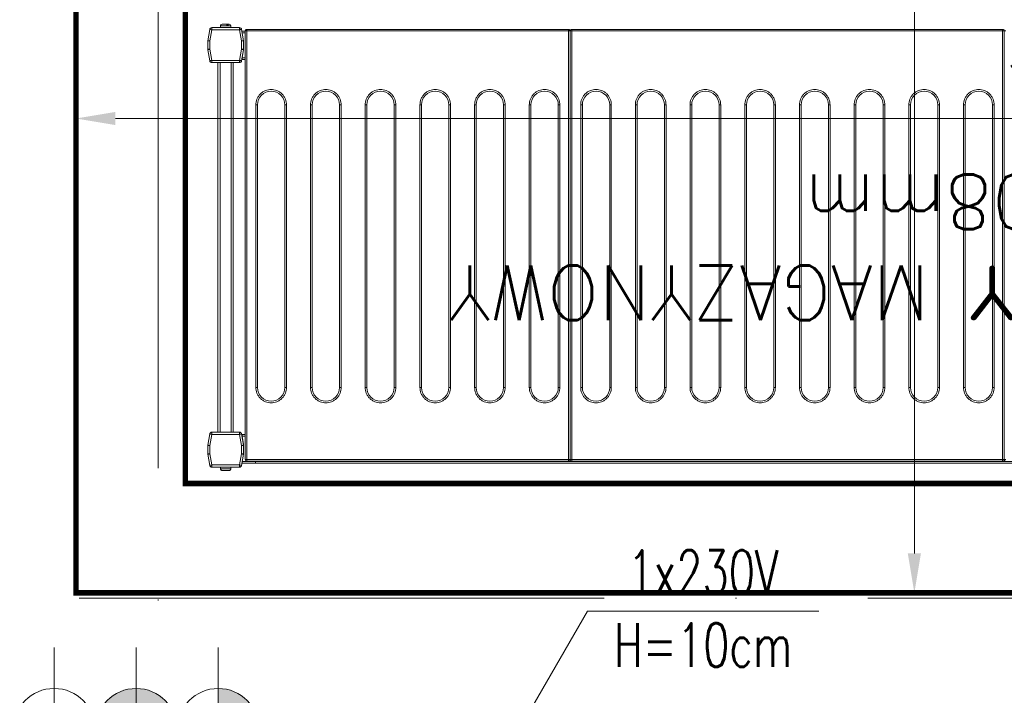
# Model space of a CAD drawing. Header units: millimetres. Extents: x -2074 to 12588, y -3630 to 101167.
# Tile 25 of 256: x 2197 to 2287, y -1652 to -1590. Entities that reach past the tile are written whole.
import ezdxf

# ---------------------------------------------------------------- set-up
doc = ezdxf.new("R2010")
doc.units = ezdxf.units.MM
doc.linetypes.add('ACAD_ISO10W100', pattern=[18, 12, -3, 0, -3])
doc.linetypes.add('DASHED', pattern=[19.05, 12.7, -6.35])
for name, color, linetype, lineweight in [('SelinAr_BUD_osie', 8, 'ACAD_ISO10W100', 18), ('SelinAr_BUD_ściany', 7, 'Continuous', 25), ('SelinAr_WYP_chłodnictwo', 8, 'Continuous', 18), ('SelinAr_WYP_instalacje elektryczne', 8, 'Continuous', 18), ('SelinAr_WYP_instalacje wod-kan', 8, 'Continuous', 18), ('SelinAr_WYP_komory', 8, 'Continuous', 18), ('SelinAr_WYP_urządzenia gastro', 8, 'Continuous', 18)]:
    doc.layers.add(name, color=color, linetype=linetype, lineweight=lineweight)
doc.layers.add('SelinAr_WYP_urządzenia gastro indeksy', color=8, linetype='Continuous')
doc.styles.add('Arch-Dim', font='romans.shx', dxfattribs={"width": 0.75})
doc.styles.add('JACEK_07', font='SIMPLEX.SHX', dxfattribs={"width": 0.7})
doc.styles.add('RomanS', font='romans.shx')
doc.styles.add('text', font='romans.shx')
doc.dimstyles.new('Standard 50', dxfattribs={"dimscale": 20, "dimtxt": 0.18, "dimasz": 0.18, "dimexe": 0.18, "dimexo": 0.0625, "dimgap": 0.09, "dimtad": 1, "dimdec": 1, "dimzin": 0, "dimdsep": 46, "dimtxsty": 'Arch-Dim', "dimcen": 0.09, "dimclrd": 2, "dimclre": 2, "dimclrt": 1, "dimadec": 0, "dimazin": 0, "dimtfac": 1, "dimtdec": 1, "dimtofl": 0, "dimtmove": 0, "dimatfit": 3, "dimfxl": 0, "dimtolj": 1, "dimtzin": 0, "dimarcsym": 0})
doc.dimstyles.new('wymiary 10', dxfattribs={"dimscale": 2, "dimtxt": 2.5, "dimasz": 1, "dimexe": 1, "dimexo": 2.5, "dimgap": 0.25, "dimtad": 1, "dimdec": 1, "dimzin": 9, "dimtxsty": 'Arch-Dim', "dimblk": 'ARCHTICK', "dimcen": 1, "dimdle": 1, "dimclrd": 256, "dimclre": 256, "dimclrt": 256, "dimadec": 0, "dimazin": 0, "dimtfac": 1, "dimtdec": 1, "dimtofl": 0, "dimtmove": 1, "dimatfit": 3, "dimldrblk": 'NONE', "dimfxl": 0, "dimtolj": 1, "dimtzin": 0, "dimarcsym": 0})

# ---------------------------------------------------------------- blocks, each defined once
blk = doc.blocks.new('*U382')
at = {"lineweight": 15}
for p, q in [((4.383, -0.675), (151.283, -0.675)), ((4.383, -0.825), (151.283, -0.825)), ((82.983, -0.879), (82.983, -0.835)), ((122.383, -0.835), (82.983, -0.835)), ((82.983, -0.985), (82.983, -0.879)), ((122.383, -0.835), (122.383, -0.879)), ((122.383, -0.879), (122.383, -0.985)), ((122.683, -0.879), (122.683, -0.835)), ((152.083, -0.835), (122.683, -0.835)), ((122.683, -0.985), (122.683, -0.879)), ((151.283, -0.825), (151.283, -0.675)), ((151.283, -0.675), (152.529, -0.675)), ((151.283, -0.835), (151.283, -0.825)), ((151.283, -0.825), (152.502, -0.825)), ((152.083, -0.835), (152.083, -0.879)), ((152.083, -0.879), (152.083, -0.985)), ((152.566, -0.465), (152.386, -1.483)), ((152.763, -0.5), (152.583, -1.517)), ((152.763, -0.3), (152.763, -0.5)), ((155.287, -0.3), (152.763, -0.3)), ((155.287, -0.5), (152.763, -0.5)), ((153.55, -0.15), (153.55, -0.3)), ((154.5, -0.15), (153.55, -0.15)), ((153.557, -0.12), (153.553, -0.12)), ((154.497, -0.12), (154.493, -0.12)), ((154.5, -0.3), (154.5, -0.15)), ((155.287, -0.5), (155.287, -0.3)), ((155.466, -1.517), (155.287, -0.5)), ((155.663, -1.483), (155.484, -0.465)), ((155.484, -0.465), (155.666, -1.5)), ((82.833, -0.985), (82.683, -0.985)), ((82.983, -0.985), (82.833, -0.985)), ((82.833, -0.985), (82.833, -40.185)), ((82.983, -0.985), (82.983, -40.185)), ((122.383, -0.985), (82.983, -0.985)), ((122.383, -40.185), (122.383, -0.985)), ((122.533, -0.985), (122.383, -0.985)), ((122.533, -40.185), (122.533, -0.985)), ((122.683, -0.985), (122.533, -0.985)), ((122.683, -0.985), (122.683, -40.185)), ((152.083, -0.985), (122.683, -0.985)), ((152.083, -40.185), (152.083, -0.985)), ((152.233, -0.985), (152.083, -0.985)), ((152.233, -40.185), (152.233, -0.985)), ((152.383, -1.5), (152.386, -1.483)), ((152.383, -1.517), (152.383, -1.5)), ((152.383, -1.517), (152.383, -2.3)), ((152.583, -1.517), (152.383, -1.517)), ((152.583, -1.517), (152.583, -2.283)), ((155.466, -2.283), (155.466, -1.517)), ((155.666, -1.517), (155.466, -1.517)), ((155.666, -1.5), (155.666, -2.3)), ((155.666, -2.3), (155.666, -1.517)), ((152.383, -2.375), (152.383, -2.3)), ((152.383, -2.3), (152.566, -3.335)), ((152.515, -3.125), (152.383, -2.375)), ((152.583, -2.283), (152.763, -3.3)), ((155.287, -3.3), (155.466, -2.283)), ((155.484, -3.335), (155.666, -2.3)), ((155.666, -2.3), (155.484, -3.335)), ((152.233, -3.125), (152.515, -3.125)), ((152.233, -3.275), (152.542, -3.275)), ((152.763, -3.3), (155.287, -3.3)), ((152.763, -3.3), (152.763, -3.5)), ((152.763, -3.5), (155.287, -3.5)), ((153.325, -37.291), (153.325, -3.5)), ((153.525, -37.291), (153.525, -3.5)), ((154.525, -37.291), (154.525, -3.5)), ((154.725, -37.291), (154.725, -3.5)), ((155.287, -3.5), (155.287, -3.3)), ((152.233, -37.575), (152.542, -37.575)), ((152.233, -37.725), (152.515, -37.725)), ((152.383, -38.475), (152.515, -37.725)), ((152.566, -37.457), (152.386, -38.474)), ((152.763, -37.491), (152.583, -38.509)), ((152.763, -37.291), (152.763, -37.491)), ((155.287, -37.291), (152.763, -37.291)), ((155.287, -37.491), (152.763, -37.491)), ((155.287, -37.491), (155.287, -37.291)), ((155.466, -38.509), (155.287, -37.491)), ((155.663, -38.474), (155.484, -37.457)), ((152.383, -38.5), (152.383, -38.475)), ((152.383, -38.499), (152.383, -38.5)), ((152.383, -38.5), (152.383, -38.509)), ((152.583, -38.509), (152.383, -38.509)), ((152.383, -38.509), (152.383, -39.291)), ((152.583, -38.509), (152.583, -39.274)), ((155.666, -38.509), (155.466, -38.509)), ((155.466, -39.274), (155.466, -38.509)), ((155.666, -38.5), (155.666, -38.498)), ((155.666, -39.3), (155.666, -38.5)), ((155.666, -39.291), (155.666, -38.509)), ((152.383, -39.291), (152.566, -40.326)), ((152.383, -39.291), (152.383, -39.3)), ((152.383, -39.3), (152.566, -40.335)), ((152.583, -39.274), (152.763, -40.291)), ((155.287, -40.291), (155.466, -39.274)), ((155.484, -40.326), (155.666, -39.291)), ((155.484, -40.335), (155.666, -39.3)), ((82.683, -40.185), (82.833, -40.185)), ((82.833, -40.185), (82.983, -40.185)), ((82.983, -40.185), (122.383, -40.185)), ((82.983, -40.185), (82.983, -40.332)), ((82.983, -40.332), (82.983, -40.335)), ((82.983, -40.335), (122.383, -40.335)), ((122.383, -40.185), (122.533, -40.185)), ((122.383, -40.332), (122.383, -40.185)), ((122.383, -40.335), (122.383, -40.332)), ((122.533, -40.185), (122.683, -40.185)), ((122.683, -40.185), (152.083, -40.185)), ((122.683, -40.185), (122.683, -40.332)), ((122.683, -40.332), (122.683, -40.335)), ((122.683, -40.335), (152.083, -40.335)), ((152.083, -40.185), (152.233, -40.185)), ((152.083, -40.332), (152.083, -40.185)), ((152.083, -40.335), (152.083, -40.332)), ((152.233, -40.025), (152.511, -40.025)), ((152.233, -40.175), (152.537, -40.175)), ((152.763, -40.291), (155.287, -40.291)), ((152.763, -40.291), (152.763, -40.491)), ((152.763, -40.491), (155.287, -40.491)), ((152.763, -40.5), (155.287, -40.5)), ((153.55, -40.5), (153.55, -40.65)), ((154.5, -40.65), (154.5, -40.5)), ((155.287, -40.491), (155.287, -40.291)), ((153.55, -40.65), (154.5, -40.65)), ((153.791, -40.68), (153.901, -40.68)), ((153.941, -40.8), (153.847, -40.8))]:
    blk.add_line(p, q, dxfattribs=at)
at = {"color": 253, "lineweight": 15}
for p, q in [((83.763, -33.435), (83.763, -7.585)), ((83.763, -7.585), (83.913, -7.585)), ((83.913, -33.435), (83.913, -7.585)), ((86.413, -7.585), (86.413, -33.435)), ((86.563, -7.585), (86.413, -7.585)), ((86.563, -7.585), (86.563, -33.435)), ((88.763, -33.435), (88.763, -7.585)), ((88.763, -7.585), (88.913, -7.585)), ((88.913, -33.435), (88.913, -7.585)), ((91.413, -7.585), (91.413, -33.435)), ((91.563, -7.585), (91.413, -7.585)), ((91.563, -7.585), (91.563, -33.435)), ((93.763, -33.435), (93.763, -7.585)), ((93.763, -7.585), (93.913, -7.585)), ((93.913, -33.435), (93.913, -7.585)), ((96.413, -7.585), (96.413, -33.435)), ((96.563, -7.585), (96.413, -7.585)), ((96.563, -7.585), (96.563, -33.435)), ((98.763, -33.435), (98.763, -7.585)), ((98.763, -7.585), (98.913, -7.585)), ((98.913, -33.435), (98.913, -7.585)), ((101.413, -7.585), (101.413, -33.435)), ((101.563, -7.585), (101.413, -7.585)), ((101.563, -7.585), (101.563, -33.435)), ((103.763, -33.435), (103.763, -7.585)), ((103.763, -7.585), (103.913, -7.585)), ((103.913, -33.435), (103.913, -7.585)), ((106.413, -7.585), (106.413, -33.435)), ((106.563, -7.585), (106.413, -7.585)), ((106.563, -7.585), (106.563, -33.435)), ((108.763, -33.435), (108.763, -7.585)), ((108.763, -7.585), (108.913, -7.585)), ((108.913, -33.435), (108.913, -7.585)), ((111.413, -7.585), (111.413, -33.435)), ((111.563, -7.585), (111.413, -7.585)), ((111.563, -7.585), (111.563, -33.435)), ((113.763, -33.435), (113.763, -7.585)), ((113.763, -7.585), (113.913, -7.585)), ((113.913, -33.435), (113.913, -7.585)), ((116.413, -7.585), (116.413, -33.435)), ((116.563, -7.585), (116.413, -7.585)), ((116.563, -7.585), (116.563, -33.435)), ((118.763, -33.435), (118.763, -7.585)), ((118.763, -7.585), (118.913, -7.585)), ((118.913, -33.435), (118.913, -7.585)), ((121.413, -7.585), (121.413, -33.435)), ((121.563, -7.585), (121.413, -7.585)), ((121.563, -7.585), (121.563, -33.435)), ((123.463, -33.435), (123.463, -7.585)), ((123.463, -7.585), (123.613, -7.585)), ((123.613, -33.435), (123.613, -7.585)), ((126.113, -7.585), (126.113, -33.435)), ((126.263, -7.585), (126.113, -7.585)), ((126.263, -7.585), (126.263, -33.435)), ((128.463, -33.435), (128.463, -7.585)), ((128.463, -7.585), (128.613, -7.585)), ((128.613, -33.435), (128.613, -7.585)), ((131.113, -7.585), (131.113, -33.435)), ((131.263, -7.585), (131.113, -7.585)), ((131.263, -7.585), (131.263, -33.435)), ((133.463, -33.435), (133.463, -7.585)), ((133.463, -7.585), (133.613, -7.585)), ((133.613, -33.435), (133.613, -7.585)), ((136.113, -7.585), (136.113, -33.435)), ((136.263, -7.585), (136.113, -7.585)), ((136.263, -7.585), (136.263, -33.435)), ((138.463, -33.435), (138.463, -7.585)), ((138.463, -7.585), (138.613, -7.585)), ((138.613, -33.435), (138.613, -7.585)), ((141.113, -7.585), (141.113, -33.435)), ((141.263, -7.585), (141.113, -7.585)), ((141.263, -7.585), (141.263, -33.435)), ((143.463, -33.435), (143.463, -7.585)), ((143.463, -7.585), (143.613, -7.585)), ((143.613, -33.435), (143.613, -7.585)), ((146.113, -7.585), (146.113, -33.435)), ((146.263, -7.585), (146.113, -7.585)), ((146.263, -7.585), (146.263, -33.435)), ((148.463, -33.435), (148.463, -7.585)), ((148.463, -7.585), (148.613, -7.585)), ((148.613, -33.435), (148.613, -7.585)), ((151.113, -7.585), (151.113, -33.435)), ((151.263, -7.585), (151.113, -7.585)), ((151.263, -7.585), (151.263, -33.435)), ((83.913, -33.435), (83.763, -33.435)), ((86.563, -33.435), (86.413, -33.435)), ((88.913, -33.435), (88.763, -33.435)), ((91.563, -33.435), (91.413, -33.435)), ((93.913, -33.435), (93.763, -33.435)), ((96.563, -33.435), (96.413, -33.435)), ((98.913, -33.435), (98.763, -33.435)), ((101.563, -33.435), (101.413, -33.435)), ((103.913, -33.435), (103.763, -33.435)), ((106.563, -33.435), (106.413, -33.435)), ((108.913, -33.435), (108.763, -33.435)), ((111.563, -33.435), (111.413, -33.435)), ((113.913, -33.435), (113.763, -33.435)), ((116.563, -33.435), (116.413, -33.435)), ((118.913, -33.435), (118.763, -33.435)), ((121.563, -33.435), (121.413, -33.435)), ((123.613, -33.435), (123.463, -33.435)), ((126.263, -33.435), (126.113, -33.435)), ((128.613, -33.435), (128.463, -33.435)), ((131.263, -33.435), (131.113, -33.435)), ((133.613, -33.435), (133.463, -33.435)), ((136.263, -33.435), (136.113, -33.435)), ((138.613, -33.435), (138.463, -33.435)), ((141.263, -33.435), (141.113, -33.435)), ((143.613, -33.435), (143.463, -33.435)), ((146.263, -33.435), (146.113, -33.435)), ((148.613, -33.435), (148.463, -33.435)), ((151.263, -33.435), (151.113, -33.435))]:
    blk.add_line(p, q, dxfattribs=at)
at = {"lineweight": 15, "flags": 128}
for points in [[(152.763, -0.5), (152.724, -0.493), (152.687, -0.487), (152.653, -0.481), (152.623, -0.475), (152.599, -0.471), (152.581, -0.468), (152.569, -0.466), (152.566, -0.465)], [(155.484, -0.465), (155.48, -0.466), (155.469, -0.468), (155.451, -0.471), (155.426, -0.475), (155.396, -0.481), (155.362, -0.487), (155.325, -0.493), (155.287, -0.5)], [(152.386, -1.483), (152.39, -1.483), (152.401, -1.485), (152.419, -1.489), (152.444, -1.493), (152.474, -1.498), (152.508, -1.504), (152.545, -1.511), (152.583, -1.517)], [(155.466, -1.517), (155.505, -1.511), (155.542, -1.504), (155.576, -1.498), (155.606, -1.493), (155.63, -1.489), (155.648, -1.485), (155.66, -1.483), (155.663, -1.483)], [(152.583, -2.283), (152.544, -2.286), (152.507, -2.289), (152.472, -2.292), (152.442, -2.295), (152.417, -2.297), (152.398, -2.299), (152.387, -2.3), (152.383, -2.3)], [(155.666, -2.3), (155.663, -2.3), (155.654, -2.299), (155.64, -2.298), (155.62, -2.296), (155.595, -2.294), (155.566, -2.291), (155.535, -2.288), (155.501, -2.286), (155.466, -2.283)], [(152.542, -3.275), (152.541, -3.272), (152.54, -3.264), (152.537, -3.25), (152.534, -3.231), (152.53, -3.208), (152.526, -3.182), (152.521, -3.154), (152.515, -3.125)], [(152.566, -3.335), (152.569, -3.334), (152.581, -3.332), (152.599, -3.329), (152.623, -3.325), (152.653, -3.319), (152.687, -3.313), (152.724, -3.307), (152.763, -3.3)], [(155.287, -3.3), (155.325, -3.307), (155.362, -3.313), (155.396, -3.319), (155.426, -3.325), (155.451, -3.329), (155.469, -3.332), (155.48, -3.334), (155.484, -3.335)], [(152.515, -37.725), (152.521, -37.696), (152.526, -37.668), (152.53, -37.642), (152.534, -37.619), (152.537, -37.6), (152.54, -37.586), (152.541, -37.578), (152.542, -37.575)], [(152.763, -37.491), (152.724, -37.484), (152.687, -37.478), (152.653, -37.472), (152.623, -37.467), (152.599, -37.462), (152.581, -37.459), (152.569, -37.457), (152.566, -37.457)], [(155.484, -37.457), (155.48, -37.457), (155.469, -37.459), (155.451, -37.462), (155.426, -37.467), (155.396, -37.472), (155.362, -37.478), (155.325, -37.484), (155.287, -37.491)], [(152.386, -38.474), (152.39, -38.475), (152.401, -38.477), (152.419, -38.48), (152.444, -38.484), (152.474, -38.489), (152.508, -38.495), (152.545, -38.502), (152.583, -38.509)], [(155.466, -38.509), (155.505, -38.502), (155.542, -38.495), (155.576, -38.489), (155.606, -38.484), (155.63, -38.48), (155.648, -38.477), (155.66, -38.475), (155.663, -38.474)], [(152.583, -39.274), (152.544, -39.277), (152.507, -39.28), (152.472, -39.283), (152.442, -39.286), (152.417, -39.288), (152.398, -39.29), (152.387, -39.291), (152.383, -39.291)], [(155.666, -39.291), (155.663, -39.291), (155.654, -39.29), (155.64, -39.289), (155.62, -39.287), (155.595, -39.285), (155.566, -39.283), (155.535, -39.28), (155.501, -39.277), (155.466, -39.274)], [(152.566, -40.326), (152.569, -40.325), (152.581, -40.323), (152.599, -40.32), (152.623, -40.316), (152.653, -40.311), (152.687, -40.305), (152.724, -40.298), (152.763, -40.291)], [(155.287, -40.291), (155.325, -40.298), (155.362, -40.305), (155.396, -40.311), (155.426, -40.316), (155.451, -40.32), (155.469, -40.323), (155.48, -40.325), (155.484, -40.326)]]:
    blk.add_lwpolyline(points, dxfattribs=at)
at = {"lineweight": 15}
for centre, radius, start, end in [((82.683, -0.985), 0.15, 0, 90), ((82.983, -0.985), 0.15, 90, 180), ((122.383, -0.985), 0.15, 0, 90), ((122.683, -0.985), 0.15, 90, 180), ((152.083, -0.985), 0.15, 0, 90), ((152.763, -0.5), 0.2, 90, 170), ((153.7, -0.15), 0.15, 168.46304, 180), ((154.35, -0.15), 0.15, 0, 11.53696), ((155.287, -0.5), 0.2, 10, 90), ((152.583, -1.517), 0.2, 170, 180), ((155.466, -1.517), 0.2, 0, 10), ((152.763, -3.3), 0.2, 190, 270), ((155.287, -3.3), 0.2, 270, 350), ((155.287, -3.3), 0.2, 270, 350), ((152.763, -37.491), 0.2, 90, 170), ((155.287, -37.491), 0.2, 10, 90), ((152.583, -38.509), 0.2, 170, 180), ((155.466, -38.509), 0.2, 0, 10), ((152.763, -40.291), 0.2, 190, 270), ((152.763, -40.3), 0.2, 190, 270), ((155.287, -40.291), 0.2, 270, 350), ((155.287, -40.3), 0.2, 270, 350), ((153.7, -40.65), 0.15, 180, 270), ((154.35, -40.65), 0.15, 270, 0)]:
    blk.add_arc(centre, radius, start, end, dxfattribs=at)
at = {"color": 253, "lineweight": 15}
for centre, start, end in [((85.163, -7.585), 0, 180), ((90.163, -7.585), 0, 180), ((95.163, -7.585), 0, 180), ((100.163, -7.585), 0, 180), ((105.163, -7.585), 0, 180), ((110.163, -7.585), 0, 180), ((115.163, -7.585), 0, 180), ((120.163, -7.585), 0, 180), ((124.863, -7.585), 0, 180), ((129.863, -7.585), 0, 180), ((134.863, -7.585), 0, 180), ((139.863, -7.585), 0, 180), ((144.863, -7.585), 0, 180), ((149.863, -7.585), 0, 180), ((85.163, -33.435), 180, 0), ((90.163, -33.435), 180, 0), ((95.163, -33.435), 180, 0), ((100.163, -33.435), 180, 0), ((105.163, -33.435), 180, 0), ((110.163, -33.435), 180, 0), ((115.163, -33.435), 180, 0), ((120.163, -33.435), 180, 0), ((124.863, -33.435), 180, 0), ((129.863, -33.435), 180, 0), ((134.863, -33.435), 180, 0), ((139.863, -33.435), 180, 0), ((144.863, -33.435), 180, 0), ((149.863, -33.435), 180, 0)]:
    blk.add_arc(centre, 1.25, start, end, dxfattribs=at)
at = {"lineweight": 15}
for points, knots in [([(153.705, 0), (153.688, -0.002), (153.654, -0.005), (153.608, -0.031), (153.572, -0.07), (153.562, -0.103), (153.557, -0.12)], [0, 0, 0, 0, 0.250223, 0.50055, 0.748156, 1, 1, 1, 1]), ([(154.344, 0), (154.334, 0), (154.313, 0), (154.236, 0), (154.136, 0), (154.025, 0), (153.913, 0), (153.813, 0), (153.737, 0), (153.716, 0), (153.705, 0)], [0, 0, 0, 0, 0.121175, 0.249996, 0.378825, 0.5, 0.621175, 0.750004, 0.878825, 1, 1, 1, 1]), ([(154.493, -0.12), (154.488, -0.104), (154.478, -0.072), (154.444, -0.033), (154.398, -0.006), (154.363, -0.002), (154.344, 0)], [0, 0, 0, 0, 0.243628, 0.487231, 0.731943, 1, 1, 1, 1]), ([(82.833, -40.183), (82.835, -40.202), (82.839, -40.24), (82.867, -40.28), (82.897, -40.305), (82.923, -40.32), (82.953, -40.329), (82.973, -40.331), (82.983, -40.332)], [0, 0, 0, 0, 0.2382669, 0.4854287, 0.6120441, 0.7399751, 0.869242, 1, 1, 1, 1]), ([(122.383, -40.332), (122.393, -40.331), (122.414, -40.329), (122.443, -40.32), (122.47, -40.305), (122.5, -40.28), (122.528, -40.24), (122.531, -40.202), (122.533, -40.183)], [0, 0, 0, 0, 0.130781, 0.260045, 0.387974, 0.514588, 0.761732, 1, 1, 1, 1]), ([(122.533, -40.183), (122.535, -40.202), (122.539, -40.24), (122.566, -40.28), (122.597, -40.305), (122.623, -40.32), (122.653, -40.329), (122.673, -40.331), (122.683, -40.332)], [0, 0, 0, 0, 0.238268, 0.485414, 0.612028, 0.740001, 0.869219, 1, 1, 1, 1]), ([(152.083, -40.332), (152.093, -40.331), (152.114, -40.329), (152.143, -40.32), (152.17, -40.305), (152.2, -40.28), (152.228, -40.24), (152.231, -40.202), (152.233, -40.183)], [0, 0, 0, 0, 0.130781, 0.259999, 0.387972, 0.514586, 0.761732, 1, 1, 1, 1]), ([(153.745, -40.8), (153.752, -40.8), (153.774, -40.8), (153.817, -40.8), (153.847, -40.8)], [0, 0, 0, 0, 0.31193, 1, 1, 1, 1]), ([(153.847, -40.8), (153.841, -40.798), (153.828, -40.795), (153.81, -40.769), (153.797, -40.73), (153.793, -40.697), (153.791, -40.68)], [0, 0, 0, 0, 0.250219, 0.500536, 0.748167, 1, 1, 1, 1]), ([(153.901, -40.68), (153.903, -40.696), (153.907, -40.728), (153.92, -40.767), (153.938, -40.794), (153.951, -40.798), (153.958, -40.8)], [0, 0, 0, 0, 0.243636, 0.487267, 0.731983, 1, 1, 1, 1]), ([(153.958, -40.8), (153.995, -40.8), (154.07, -40.8), (154.18, -40.8), (154.272, -40.8), (154.329, -40.8), (154.354, -40.8), (154.348, -40.8), (154.347, -40.8)], [0, 0, 0, 0, 0.188956, 0.389822, 0.590683, 0.779625, 0.968579, 1, 1, 1, 1])]:
    blk.add_open_spline(points, degree=3, knots=knots, dxfattribs=at)
at = {"color": 253, "lineweight": 15}
for points, knots in [([(83.763, -7.585), (83.768, -7.5), (83.777, -7.324), (83.855, -7.063), (83.984, -6.812), (84.166, -6.588), (84.39, -6.406), (84.641, -6.276), (84.902, -6.201), (85.163, -6.177), (85.424, -6.201), (85.685, -6.276), (85.936, -6.406), (86.16, -6.588), (86.342, -6.812), (86.471, -7.063), (86.549, -7.324), (86.559, -7.5), (86.563, -7.585)], [0, 0, 0, 0, 0.058258, 0.120006, 0.18432, 0.25, 0.31568, 0.379994, 0.441742, 0.5, 0.558258, 0.620006, 0.684321, 0.75, 0.81568, 0.879994, 0.941742, 1, 1, 1, 1]), ([(88.763, -7.585), (88.768, -7.5), (88.777, -7.324), (88.855, -7.063), (88.984, -6.812), (89.166, -6.588), (89.39, -6.406), (89.641, -6.276), (89.902, -6.201), (90.163, -6.177), (90.424, -6.201), (90.685, -6.276), (90.936, -6.406), (91.16, -6.588), (91.342, -6.812), (91.471, -7.063), (91.549, -7.324), (91.559, -7.5), (91.563, -7.585)], [0, 0, 0, 0, 0.058258, 0.120006, 0.18432, 0.250001, 0.315679, 0.379994, 0.441742, 0.500001, 0.558258, 0.620006, 0.684321, 0.749999, 0.81568, 0.879994, 0.941742, 1, 1, 1, 1]), ([(93.763, -7.585), (93.768, -7.5), (93.777, -7.324), (93.855, -7.063), (93.984, -6.812), (94.166, -6.588), (94.39, -6.406), (94.641, -6.276), (94.902, -6.201), (95.163, -6.177), (95.424, -6.201), (95.685, -6.276), (95.936, -6.406), (96.16, -6.588), (96.342, -6.812), (96.471, -7.063), (96.549, -7.324), (96.559, -7.5), (96.563, -7.585)], [0, 0, 0, 0, 0.058258, 0.120006, 0.18432, 0.25, 0.315679, 0.379994, 0.441742, 0.5, 0.558258, 0.620006, 0.68432, 0.75, 0.81568, 0.879994, 0.941742, 1, 1, 1, 1]), ([(98.763, -7.585), (98.768, -7.5), (98.777, -7.324), (98.855, -7.063), (98.984, -6.812), (99.166, -6.588), (99.39, -6.406), (99.641, -6.276), (99.902, -6.201), (100.163, -6.177), (100.424, -6.201), (100.685, -6.276), (100.936, -6.406), (101.16, -6.588), (101.342, -6.812), (101.471, -7.063), (101.549, -7.324), (101.559, -7.5), (101.563, -7.585)], [0, 0, 0, 0, 0.058258, 0.120006, 0.184321, 0.25, 0.31568, 0.379995, 0.441741, 0.5, 0.558258, 0.620006, 0.68432, 0.75, 0.815679, 0.879994, 0.941742, 1, 1, 1, 1]), ([(103.763, -7.585), (103.768, -7.5), (103.777, -7.324), (103.855, -7.063), (103.984, -6.812), (104.166, -6.588), (104.39, -6.406), (104.641, -6.276), (104.902, -6.201), (105.163, -6.177), (105.424, -6.201), (105.685, -6.276), (105.936, -6.406), (106.16, -6.588), (106.342, -6.812), (106.471, -7.063), (106.549, -7.324), (106.559, -7.5), (106.563, -7.585)], [0, 0, 0, 0, 0.058258, 0.120006, 0.184321, 0.25, 0.31568, 0.379994, 0.441742, 0.5, 0.558259, 0.620005, 0.68432, 0.75, 0.815679, 0.879994, 0.941742, 1, 1, 1, 1]), ([(108.763, -7.585), (108.768, -7.5), (108.777, -7.324), (108.855, -7.063), (108.984, -6.812), (109.166, -6.588), (109.39, -6.406), (109.641, -6.276), (109.902, -6.201), (110.163, -6.177), (110.424, -6.201), (110.685, -6.276), (110.936, -6.406), (111.16, -6.588), (111.342, -6.812), (111.471, -7.063), (111.549, -7.324), (111.559, -7.5), (111.563, -7.585)], [0, 0, 0, 0, 0.058258, 0.120006, 0.18432, 0.25, 0.31568, 0.379994, 0.441742, 0.5, 0.558258, 0.620006, 0.684321, 0.75, 0.81568, 0.879994, 0.941742, 1, 1, 1, 1]), ([(113.763, -7.585), (113.768, -7.5), (113.777, -7.324), (113.855, -7.063), (113.984, -6.812), (114.166, -6.588), (114.39, -6.406), (114.641, -6.276), (114.902, -6.201), (115.163, -6.177), (115.424, -6.201), (115.685, -6.276), (115.936, -6.406), (116.16, -6.588), (116.342, -6.812), (116.471, -7.063), (116.549, -7.324), (116.559, -7.5), (116.563, -7.585)], [0, 0, 0, 0, 0.058258, 0.120006, 0.184321, 0.25, 0.315679, 0.379995, 0.441742, 0.5, 0.558259, 0.620005, 0.684319, 0.75, 0.815679, 0.879994, 0.941742, 1, 1, 1, 1]), ([(118.763, -7.585), (118.768, -7.5), (118.777, -7.324), (118.855, -7.063), (118.984, -6.812), (119.166, -6.588), (119.39, -6.406), (119.641, -6.276), (119.902, -6.201), (120.163, -6.177), (120.424, -6.201), (120.685, -6.276), (120.936, -6.406), (121.16, -6.588), (121.342, -6.812), (121.471, -7.063), (121.549, -7.324), (121.559, -7.5), (121.563, -7.585)], [0, 0, 0, 0, 0.058258, 0.120006, 0.184321, 0.25, 0.315681, 0.379995, 0.441741, 0.5, 0.558258, 0.620005, 0.684321, 0.75, 0.815679, 0.879994, 0.941742, 1, 1, 1, 1]), ([(123.463, -7.585), (123.468, -7.5), (123.477, -7.324), (123.555, -7.063), (123.684, -6.812), (123.866, -6.588), (124.09, -6.406), (124.341, -6.276), (124.602, -6.201), (124.863, -6.177), (125.124, -6.201), (125.385, -6.276), (125.636, -6.406), (125.86, -6.588), (126.042, -6.812), (126.171, -7.063), (126.249, -7.324), (126.259, -7.5), (126.263, -7.585)], [0, 0, 0, 0, 0.058258, 0.120006, 0.184321, 0.25, 0.315679, 0.379993, 0.441742, 0.5, 0.558259, 0.620005, 0.684319, 0.75, 0.81568, 0.879994, 0.941742, 1, 1, 1, 1]), ([(128.463, -7.585), (128.468, -7.5), (128.477, -7.324), (128.555, -7.063), (128.684, -6.812), (128.866, -6.588), (129.09, -6.406), (129.341, -6.276), (129.602, -6.201), (129.863, -6.177), (130.124, -6.201), (130.385, -6.276), (130.636, -6.406), (130.86, -6.588), (131.042, -6.812), (131.171, -7.063), (131.249, -7.324), (131.259, -7.5), (131.263, -7.585)], [0, 0, 0, 0, 0.058258, 0.120006, 0.184321, 0.25, 0.315681, 0.379995, 0.441741, 0.5, 0.558258, 0.620005, 0.684321, 0.75, 0.815679, 0.879994, 0.941742, 1, 1, 1, 1]), ([(133.463, -7.585), (133.468, -7.5), (133.477, -7.324), (133.555, -7.063), (133.684, -6.812), (133.866, -6.588), (134.09, -6.406), (134.341, -6.276), (134.602, -6.201), (134.863, -6.177), (135.124, -6.201), (135.385, -6.276), (135.636, -6.406), (135.86, -6.588), (136.042, -6.812), (136.171, -7.063), (136.249, -7.324), (136.259, -7.5), (136.263, -7.585)], [0, 0, 0, 0, 0.058258, 0.120006, 0.18432, 0.250001, 0.315679, 0.379993, 0.441743, 0.500001, 0.558257, 0.620006, 0.68432, 0.750001, 0.81568, 0.879994, 0.941742, 1, 1, 1, 1]), ([(138.463, -7.585), (138.468, -7.5), (138.477, -7.324), (138.555, -7.063), (138.684, -6.812), (138.866, -6.588), (139.09, -6.406), (139.341, -6.276), (139.602, -6.201), (139.863, -6.177), (140.124, -6.201), (140.385, -6.276), (140.636, -6.406), (140.86, -6.588), (141.042, -6.812), (141.171, -7.063), (141.249, -7.324), (141.259, -7.5), (141.263, -7.585)], [0, 0, 0, 0, 0.058258, 0.120006, 0.184321, 0.25, 0.315679, 0.379995, 0.441742, 0.5, 0.558259, 0.620005, 0.684322, 0.75, 0.81568, 0.879994, 0.941742, 1, 1, 1, 1]), ([(143.463, -7.585), (143.468, -7.5), (143.477, -7.324), (143.555, -7.063), (143.684, -6.812), (143.866, -6.588), (144.09, -6.406), (144.341, -6.276), (144.602, -6.201), (144.863, -6.177), (145.124, -6.201), (145.385, -6.276), (145.636, -6.406), (145.86, -6.588), (146.042, -6.812), (146.171, -7.063), (146.249, -7.324), (146.259, -7.5), (146.263, -7.585)], [0, 0, 0, 0, 0.058258, 0.120006, 0.18432, 0.249999, 0.31568, 0.379994, 0.441741, 0.499999, 0.558258, 0.620007, 0.684321, 0.749999, 0.815681, 0.879994, 0.941742, 1, 1, 1, 1]), ([(148.463, -7.585), (148.468, -7.5), (148.477, -7.324), (148.555, -7.063), (148.684, -6.812), (148.866, -6.588), (149.09, -6.406), (149.341, -6.276), (149.602, -6.201), (149.863, -6.177), (150.124, -6.201), (150.385, -6.276), (150.636, -6.406), (150.86, -6.588), (151.042, -6.812), (151.171, -7.063), (151.249, -7.324), (151.259, -7.5), (151.263, -7.585)], [0, 0, 0, 0, 0.058258, 0.120006, 0.184321, 0.25, 0.315679, 0.379993, 0.441742, 0.5, 0.558259, 0.620005, 0.684319, 0.75, 0.81568, 0.879994, 0.941742, 1, 1, 1, 1]), ([(86.563, -33.435), (86.559, -33.52), (86.549, -33.696), (86.471, -33.957), (86.342, -34.208), (86.16, -34.432), (85.936, -34.614), (85.685, -34.744), (85.424, -34.819), (85.163, -34.843), (84.902, -34.819), (84.641, -34.744), (84.39, -34.614), (84.166, -34.432), (83.984, -34.208), (83.855, -33.957), (83.777, -33.696), (83.768, -33.52), (83.763, -33.435)], [0, 0, 0, 0, 0.058258, 0.120006, 0.18432, 0.25, 0.315679, 0.379994, 0.441742, 0.5, 0.558258, 0.620006, 0.68432, 0.75, 0.81568, 0.879994, 0.941742, 1, 1, 1, 1]), ([(91.563, -33.435), (91.559, -33.52), (91.549, -33.696), (91.471, -33.957), (91.342, -34.208), (91.16, -34.432), (90.936, -34.614), (90.685, -34.744), (90.424, -34.819), (90.163, -34.843), (89.902, -34.819), (89.641, -34.744), (89.39, -34.614), (89.166, -34.432), (88.984, -34.208), (88.855, -33.957), (88.777, -33.696), (88.768, -33.52), (88.763, -33.435)], [0, 0, 0, 0, 0.0582581, 0.1200056, 0.1843203, 0.2500004, 0.3156792, 0.3799943, 0.4417422, 0.4999993, 0.5582578, 0.6200057, 0.6843208, 0.7499996, 0.8156797, 0.8799944, 0.9417419, 1, 1, 1, 1]), ([(96.563, -33.435), (96.559, -33.52), (96.549, -33.696), (96.471, -33.957), (96.342, -34.208), (96.16, -34.432), (95.936, -34.614), (95.685, -34.744), (95.424, -34.819), (95.163, -34.843), (94.902, -34.819), (94.641, -34.744), (94.39, -34.614), (94.166, -34.432), (93.984, -34.208), (93.855, -33.957), (93.777, -33.696), (93.768, -33.52), (93.763, -33.435)], [0, 0, 0, 0, 0.058258, 0.120006, 0.18432, 0.25, 0.31568, 0.379994, 0.441742, 0.5, 0.558258, 0.620006, 0.684321, 0.75, 0.81568, 0.879994, 0.941742, 1, 1, 1, 1]), ([(101.563, -33.435), (101.559, -33.52), (101.549, -33.696), (101.471, -33.957), (101.342, -34.208), (101.16, -34.432), (100.936, -34.614), (100.685, -34.744), (100.424, -34.819), (100.163, -34.843), (99.902, -34.819), (99.641, -34.744), (99.39, -34.614), (99.166, -34.432), (98.984, -34.208), (98.855, -33.957), (98.777, -33.696), (98.768, -33.52), (98.763, -33.435)], [0, 0, 0, 0, 0.058258, 0.120005, 0.184321, 0.25, 0.31568, 0.379994, 0.441742, 0.5, 0.558259, 0.620005, 0.68432, 0.75, 0.815679, 0.879995, 0.941742, 1, 1, 1, 1]), ([(106.563, -33.435), (106.559, -33.52), (106.549, -33.696), (106.471, -33.957), (106.342, -34.208), (106.16, -34.432), (105.936, -34.614), (105.685, -34.744), (105.424, -34.819), (105.163, -34.843), (104.902, -34.819), (104.641, -34.744), (104.39, -34.614), (104.166, -34.432), (103.984, -34.208), (103.855, -33.957), (103.777, -33.696), (103.768, -33.52), (103.763, -33.435)], [0, 0, 0, 0, 0.058258, 0.120005, 0.184321, 0.25, 0.31568, 0.379995, 0.441741, 0.5, 0.558258, 0.620006, 0.68432, 0.75, 0.815679, 0.879995, 0.941742, 1, 1, 1, 1]), ([(111.563, -33.435), (111.559, -33.52), (111.549, -33.696), (111.471, -33.957), (111.342, -34.208), (111.16, -34.432), (110.936, -34.614), (110.685, -34.744), (110.424, -34.819), (110.163, -34.843), (109.902, -34.819), (109.641, -34.744), (109.39, -34.614), (109.166, -34.432), (108.984, -34.208), (108.855, -33.957), (108.777, -33.696), (108.768, -33.52), (108.763, -33.435)], [0, 0, 0, 0, 0.058258, 0.120006, 0.18432, 0.25, 0.315679, 0.379994, 0.441742, 0.5, 0.558258, 0.620006, 0.68432, 0.75, 0.81568, 0.879994, 0.941742, 1, 1, 1, 1]), ([(116.563, -33.435), (116.559, -33.52), (116.549, -33.696), (116.471, -33.957), (116.342, -34.208), (116.16, -34.432), (115.936, -34.614), (115.685, -34.744), (115.424, -34.819), (115.163, -34.843), (114.902, -34.819), (114.641, -34.744), (114.39, -34.614), (114.166, -34.432), (113.984, -34.208), (113.855, -33.957), (113.777, -33.696), (113.768, -33.52), (113.763, -33.435)], [0, 0, 0, 0, 0.058258, 0.120005, 0.184321, 0.25, 0.315681, 0.379995, 0.441741, 0.5, 0.558258, 0.620005, 0.684321, 0.75, 0.815679, 0.879994, 0.941742, 1, 1, 1, 1]), ([(121.563, -33.435), (121.559, -33.52), (121.549, -33.696), (121.471, -33.957), (121.342, -34.208), (121.16, -34.432), (120.936, -34.614), (120.685, -34.744), (120.424, -34.819), (120.163, -34.843), (119.902, -34.819), (119.641, -34.744), (119.39, -34.614), (119.166, -34.432), (118.984, -34.208), (118.855, -33.957), (118.777, -33.696), (118.768, -33.52), (118.763, -33.435)], [0, 0, 0, 0, 0.058258, 0.120006, 0.184321, 0.25, 0.315679, 0.379995, 0.441742, 0.5, 0.558259, 0.620005, 0.684319, 0.75, 0.815679, 0.879995, 0.941742, 1, 1, 1, 1]), ([(126.263, -33.435), (126.259, -33.52), (126.249, -33.696), (126.171, -33.957), (126.042, -34.208), (125.86, -34.432), (125.636, -34.614), (125.385, -34.744), (125.124, -34.819), (124.863, -34.843), (124.602, -34.819), (124.341, -34.744), (124.09, -34.614), (123.866, -34.432), (123.684, -34.208), (123.555, -33.957), (123.477, -33.696), (123.468, -33.52), (123.463, -33.435)], [0, 0, 0, 0, 0.058258, 0.120005, 0.184321, 0.25, 0.315681, 0.379995, 0.441741, 0.5, 0.558258, 0.620007, 0.684321, 0.75, 0.815679, 0.879994, 0.941742, 1, 1, 1, 1]), ([(131.263, -33.435), (131.259, -33.52), (131.249, -33.696), (131.171, -33.957), (131.042, -34.208), (130.86, -34.432), (130.636, -34.614), (130.385, -34.744), (130.124, -34.819), (129.863, -34.843), (129.602, -34.819), (129.341, -34.744), (129.09, -34.614), (128.866, -34.432), (128.684, -34.208), (128.555, -33.957), (128.477, -33.696), (128.468, -33.52), (128.463, -33.435)], [0, 0, 0, 0, 0.058258, 0.120006, 0.184321, 0.25, 0.315679, 0.379995, 0.441742, 0.5, 0.558259, 0.620005, 0.684319, 0.75, 0.815679, 0.879995, 0.941742, 1, 1, 1, 1]), ([(136.263, -33.435), (136.259, -33.52), (136.249, -33.696), (136.171, -33.957), (136.042, -34.208), (135.86, -34.432), (135.636, -34.614), (135.385, -34.744), (135.124, -34.819), (134.863, -34.843), (134.602, -34.819), (134.341, -34.744), (134.09, -34.614), (133.866, -34.432), (133.684, -34.208), (133.555, -33.957), (133.477, -33.696), (133.468, -33.52), (133.463, -33.435)], [0, 0, 0, 0, 0.058258, 0.120006, 0.18432, 0.249999, 0.31568, 0.379994, 0.441743, 0.499999, 0.558257, 0.620007, 0.68432, 0.749999, 0.81568, 0.879994, 0.941742, 1, 1, 1, 1]), ([(141.263, -33.435), (141.259, -33.52), (141.249, -33.696), (141.171, -33.957), (141.042, -34.208), (140.86, -34.432), (140.636, -34.614), (140.385, -34.744), (140.124, -34.819), (139.863, -34.843), (139.602, -34.819), (139.341, -34.744), (139.09, -34.614), (138.866, -34.432), (138.684, -34.208), (138.555, -33.957), (138.477, -33.696), (138.468, -33.52), (138.463, -33.435)], [0, 0, 0, 0, 0.058258, 0.120005, 0.184321, 0.25, 0.315679, 0.379995, 0.441741, 0.5, 0.558258, 0.620005, 0.684321, 0.75, 0.815679, 0.879994, 0.941742, 1, 1, 1, 1]), ([(146.263, -33.435), (146.259, -33.52), (146.249, -33.696), (146.171, -33.957), (146.042, -34.208), (145.86, -34.432), (145.636, -34.614), (145.385, -34.744), (145.124, -34.819), (144.863, -34.843), (144.602, -34.819), (144.341, -34.744), (144.09, -34.614), (143.866, -34.432), (143.684, -34.208), (143.555, -33.957), (143.477, -33.696), (143.468, -33.52), (143.463, -33.435)], [0, 0, 0, 0, 0.058258, 0.120006, 0.18432, 0.250001, 0.315679, 0.379993, 0.441742, 0.500001, 0.558259, 0.620006, 0.68432, 0.750001, 0.81568, 0.879994, 0.941742, 1, 1, 1, 1]), ([(151.263, -33.435), (151.259, -33.52), (151.249, -33.696), (151.171, -33.957), (151.042, -34.208), (150.86, -34.432), (150.636, -34.614), (150.385, -34.744), (150.124, -34.819), (149.863, -34.843), (149.602, -34.819), (149.341, -34.744), (149.09, -34.614), (148.866, -34.432), (148.684, -34.208), (148.555, -33.957), (148.477, -33.696), (148.468, -33.52), (148.463, -33.435)], [0, 0, 0, 0, 0.058258, 0.120005, 0.184321, 0.25, 0.315681, 0.379995, 0.441741, 0.5, 0.558258, 0.620007, 0.684321, 0.75, 0.815679, 0.879994, 0.941742, 1, 1, 1, 1])]:
    blk.add_open_spline(points, degree=3, knots=knots, dxfattribs=at)
at = {"insert": (77.85, -20.4), "char_height": 5, "width": 155.7, "attachment_point": 5, "style": 'RomanS'}
blk.add_mtext('REGAŁ CHŁODNICZY MAGAZYNOWY\\P1557x408mm', dxfattribs=at)
blk = doc.blocks.new('*D429')
at = {"color": 2, "lineweight": -2}
for p, q in [((41.25, 260), (80.249, 260)), ((76.649, 256.4), (76.649, 3.6)), ((41.25, 0), (80.249, 0))]:
    blk.add_line(p, q, dxfattribs=at)
at = {"color": 2}
for points in [[(76.049, 256.4), (77.249, 256.4), (76.649, 260)], [(76.049, 3.6), (77.249, 3.6), (76.649, 0)]]:
    blk.add_solid(points, dxfattribs=at)
at = {"layer": 'Defpoints', "color": 0}
for p in [(40, 260), (40, 0), (76.649, 0)]:
    blk.add_point(p, dxfattribs=at)
at = {"color": 1, "insert": (73.049, 130), "char_height": 3.6, "attachment_point": 5, "rotation": 90, "style": 'Arch-Dim'}
blk.add_mtext('\\A1;260.0', dxfattribs=at)
blk = doc.blocks.new('*D220')
at = {"color": 2, "lineweight": -2}
for p, q in [((0, 1.25), (0, 46.971)), ((180, 1.25), (180, 46.971)), ((176.4, 43.371), (3.6, 43.371))]:
    blk.add_line(p, q, dxfattribs=at)
at = {"color": 2}
for points in [[(3.6, 43.971), (3.6, 42.771), (0, 43.371)], [(176.4, 43.971), (176.4, 42.771), (180, 43.371)]]:
    blk.add_solid(points, dxfattribs=at)
at = {"layer": 'Defpoints', "color": 0}
for p in [(0, 43.371), (0, 0), (180, 0)]:
    blk.add_point(p, dxfattribs=at)
at = {"color": 1, "insert": (90, 46.971), "char_height": 3.6, "attachment_point": 5, "style": 'Arch-Dim'}
blk.add_mtext('\\A1;180.0', dxfattribs=at)
blk = doc.blocks.new('*U388')
at = {"ltscale": 4}
blk.add_line((0, 50), (0, -1730), dxfattribs=at)
blk = doc.blocks.new('*U336')
at = {"layer": 'SelinAr_WYP_instalacje elektryczne'}
blk.add_lwpolyline([(5, 0), (11.252, 10.829), (32.418, 10.829)], dxfattribs=at)
at = {"layer": 'SelinAr_WYP_instalacje elektryczne', "insert": (21.835, 11.053), "char_height": 4, "width": 21.16548, "attachment_point": 5, "style": 'JACEK_07'}
blk.add_mtext('1x230V\\PH=10cm', dxfattribs=at)
blk = doc.blocks.new('_ArchTick')
at = {"color": 0, "linetype": 'ByBlock', "const_width": 0.15}
blk.add_lwpolyline([(-0.5, -0.5), (0.5, 0.5)], dxfattribs=at)
blk = doc.blocks.new('*D348')
at = {"lineweight": -2}
for p, q in [((0, -65), (0, -49.835)), ((60, -65), (60, -49.835)), ((-2, -51.835), (62, -51.835))]:
    blk.add_line(p, q, dxfattribs=at)
at = {"layer": 'Defpoints', "color": 0}
for p in [(60, -51.835), (0, -70), (60, -70)]:
    blk.add_point(p, dxfattribs=at)
at = {"lineweight": -2, "xscale": 2, "yscale": 2, "zscale": 2, "rotation": 180}
blk.add_blockref('_ArchTick', (0, -51.835), dxfattribs=at)
at = {"lineweight": -2, "xscale": 2, "yscale": 2, "zscale": 2}
blk.add_blockref('_ArchTick', (60, -51.835), dxfattribs=at)
at = {"insert": (30, -47.938), "char_height": 5, "attachment_point": 5, "style": 'Arch-Dim'}
blk.add_mtext('\\A1;60', dxfattribs=at)
blk = doc.blocks.new('_None', base_point=(2.5, 0))
blk = doc.blocks.new('Woda_ciepla')
for p, q in [((0, -7.5), (0, 7.5)), ((0, 0), (0, 7.5)), ((7.5, 0), (-7.5, 0))]:
    blk.add_line(p, q)
blk.add_circle((0, 0), 3.75)
blk = doc.blocks.new('Odplyw_wody')
blk.add_hatch(color=256).paths.add_polyline_path([(0, 3.75, -1), (0, -3.75, -1)])
for p, q in [((0, -7.5), (0, 7.5)), ((7.5, 0), (-7.5, 0))]:
    blk.add_line(p, q)
blk.add_circle((0, 0), 3.75)
blk = doc.blocks.new('Woda_zimna')
blk.add_hatch(color=256).paths.add_polyline_path([(0, 3.75, -0.414214), (3.75, 0), (-3.75, 0, -0.414214)])
for p, q in [((0, -7.5), (0, 7.5)), ((7.5, 0), (-7.5, 0))]:
    blk.add_line(p, q)
blk.add_circle((0, 0), 3.75)
blk = doc.blocks.new('gn-230')
at = {"layer": 'SelinAr_WYP_instalacje elektryczne'}
for p, q in [((-15.65, -3.75), (-8.15, 3.75)), ((-4, 0), (-19.8, 0))]:
    blk.add_line(p, q, dxfattribs=at)
at = {"layer": 'SelinAr_WYP_instalacje elektryczne', "lineweight": 30}
blk.add_lwpolyline([(-4, -4), (0, -4), (0, 4), (-4, 4)], close=True, dxfattribs=at)
at = {"layer": 'SelinAr_WYP_instalacje elektryczne'}
blk.add_arc((-29.8, 0), 10, 270, 90, dxfattribs=at)
blk = doc.blocks.new('ZUMEX01 Wyciskarka do cytrusów')
at = {"linetype": 'DASHED', "ltscale": 0.2}
blk.add_line((-23.5, -43.393), (23.5, -43.393), dxfattribs=at)
for points in [[(18.5, 0), (-18.5, 0, 0.414214), (-23.5, -5), (-23.5, -50.072, 0.301275), (-21.669, -52.835, 0.091963), (-11.844, -55), (11.844, -55, 0.090984), (21.665, -52.833, 0.301719), (23.5, -50.068), (23.5, -5, 0.414214), (18.5, 0)], [(-15.5, -46.045), (15.5, -46.045, 0.414214), (20.5, -41.045), (20.5, -6, 0.414214), (15.5, -1), (-15.5, -1, 0.414214), (-20.5, -6), (-20.5, -41.045, 0.414214)], [(-15.5, -45.545), (15.5, -45.545, 0.414214), (20, -41.045), (20, -6, 0.414214), (15.5, -1.5), (-15.5, -1.5, 0.414214), (-20, -6), (-20, -41.045, 0.414214)]]:
    blk.add_lwpolyline(points, format="xyb", close=True)
for points in [[(-23.5, -50.072), (-24.457, -50.072), (-24.457, -46.969), (-23.5, -46.969)], [(23.5, -48.441), (24.242, -48.441), (24.242, -46.969), (23.5, -46.969)]]:
    blk.add_lwpolyline(points, close=True)
blk.add_lwpolyline([(-11.844, -55, 0.414214), (-9.844, -53), (-9.844, -51, -0.414214), (-6.844, -48), (6.844, -48, -0.414214), (9.844, -51), (9.844, -53, 0.414214), (11.844, -55, 1)], format="xyb", dxfattribs=at)
at = {"layer": 'SelinAr_WYP_instalacje elektryczne'}
blk.add_lwpolyline([(10, 5), (16.252, 15.829), (37.418, 15.829)], dxfattribs=at)
at = {"layer": 'SelinAr_WYP_instalacje elektryczne', "xscale": 0.5, "yscale": 0.5, "zscale": 0.5, "rotation": 89.99999999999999}
blk.add_blockref('gn-230', (10, 5), dxfattribs=at)
at = {"color": 242, "insert": (0, -22.429), "char_height": 6, "width": 47, "attachment_point": 5, "style": 'JACEK_07'}
blk.add_mtext('Wyciskarka\\Pdo\\Pcytrusów', dxfattribs=at)
at = {"layer": 'SelinAr_WYP_instalacje elektryczne', "insert": (16.252, 20.829), "char_height": 4, "width": 32.45381, "attachment_point": 1, "style": 'JACEK_07'}
blk.add_mtext('{\\W1;1x230V}', dxfattribs=at)
at = {"layer": 'SelinAr_WYP_urządzenia gastro indeksy', "color": 242, "insert": (-9.15, -38.5), "char_height": 6, "width": 18.3, "attachment_point": 1, "style": 'JACEK_07'}
blk.add_mtext('{\\fArial|b0|i0|c238|p34;ZUMEX01}', dxfattribs=at)
blk = doc.blocks.new('*U395')
at = {"ltscale": 4}
blk.add_line((-50, 0), (1405.402, 0), dxfattribs=at)
blk = doc.blocks.new('*U428')
at = {"const_width": 0.5}
blk.add_lwpolyline([(125, 250), (125, 260), (180, 260), (180, 0), (0, 0), (0, 260), (55, 260), (55, 250), (10, 250), (10, 10), (170, 10), (170, 250)], close=True, dxfattribs=at)
dim = blk.add_linear_dim(base=(76.649, 0), p1=(40, 260), p2=(40, 0), angle=90, dimstyle='Standard 50', override={"dimfxl": 50, "dimfxlon": 1})
dim.commit()
dim.dimension.update_dxf_attribs({"geometry": '*D429', "text_midpoint": (73.049, 130)})
dim = blk.add_linear_dim(base=(0, 43.371), p1=(180, 0), p2=(0, 0), dimstyle='Standard 50', override={"dimfxl": 50, "dimfxlon": 1})
dim.commit()
dim.dimension.update_dxf_attribs({"geometry": '*D220', "text_midpoint": (90, 46.971)})
blk = doc.blocks.new('*U346')
for p, q in [((39.713, -8.586), (30.825, -5.154)), ((29.287, -6.612), (18.33, -18.152)), ((30.713, -7.966), (19.755, -19.506)), ((39.13, -9.686), (35.04, -8.106)), ((38.064, -12.857), (29.287, -9.467)), ((38.371, -11.651), (34.281, -10.071))]:
    blk.add_line(p, q)
blk.add_lwpolyline([(0, 0), (60, 0), (60, -70), (0, -70)], close=True)
blk.add_lwpolyline([(11, -12.265), (49, -12.265, -0.414214), (55, -18.265), (55, -56.265, -0.414214), (49, -62.265), (11, -62.265, -0.414214), (5, -56.265), (5, -18.265, -0.414214)], format="xyb", close=True)
blk.add_circle((30, -16.04), 1.686)
for centre, radius, start, end in [((30, -7.289), 2.289, 251.91782, 201.04941), ((30, -7.289), 1.623, 263.75495, 189.21228), ((30, -7.289), 0.983, 316.48361, 136.48363), ((34.661, -9.089), 1.053, 68.88354, 248.88354), ((38.888, -10.721), 2.289, 248.88308, 68.88354), ((38.751, -10.668), 1.053, 248.88308, 68.88354), ((19.042, -18.829), 0.983, 136.4836, 316.48361)]:
    blk.add_arc(centre, radius, start, end)
at = {"layer": 'SelinAr_WYP_instalacje wod-kan', "rotation": 270}
for name, p in [('Woda_ciepla', (22.5, 0)), ('Odplyw_wody', (30, 0)), ('Woda_zimna', (37.5, 0))]:
    blk.add_blockref(name, p, dxfattribs=at)
at = {"color": 242, "insert": (1.282, -2), "char_height": 5, "width": 58.89058, "attachment_point": 1, "style": 'text'}
blk.add_mtext('{\\H0.8x;ELEMENT NA WYMIAR}', dxfattribs=at)
at = {"layer": 'SelinAr_WYP_urządzenia gastro indeksy', "color": 242, "char_height": 6, "width": 20.4806, "attachment_point": 5, "style": 'JACEK_07'}
for s, insert in [('{\\fArial|b0|i0|c238|p34;BTZ01}', (31.364, -21.939)), ('{\\fArial|b0|i0|c238|p34;BSN01}', (10.24, -74.811))]:
    blk.add_mtext(s, dxfattribs=dict(at, insert=insert))
dim = blk.add_linear_dim(base=(60, -51.835), p1=(0, -70), p2=(60, -70), dimstyle='wymiary 10')
dim.commit()
dim.dimension.update_dxf_attribs({"geometry": '*D348', "text_midpoint": (30, -50.938), "dimtype": 160})
blk = doc.blocks.new('ewerwerwerwe')
at = {"layer": 'SelinAr_BUD_ściany'}
blk.add_lwpolyline([(2103.157, 1344.741), (2103.157, 1357.241), (2192.157, 1357.241), (2192.157, 1447.241), (2112.157, 1447.241), (2112.157, 1457.241), (2192.157, 1457.241), (2192.157, 1617.241), (2202.157, 1617.241), (2202.157, 1357.241), (2557.157, 1357.241), (2557.157, 1565.241), (2567.157, 1565.241)], dxfattribs=at)
at = {"layer": 'SelinAr_BUD_osie'}
for name, p in [('*U388', (2209.657, 2159.741)), ('*U395', (1891.955, 1356.741))]:
    blk.add_blockref(name, p, dxfattribs=at)
at = {"layer": 'SelinAr_WYP_chłodnictwo'}
for name, p in [('*U336', (2237.657, 1344.741)), ('*U346', (2177.657, 1344.741))]:
    blk.add_blockref(name, p, dxfattribs=at)
at = {"layer": 'SelinAr_WYP_komory'}
blk.add_blockref('*U428', (2202.157, 1357.241), dxfattribs=at)
at = {"layer": 'SelinAr_WYP_komory', "linetype": 'Continuous', "lineweight": 25, "rotation": 180}
blk.add_blockref('*U382', (2369.861, 1368.43), dxfattribs=at)
at = {"layer": 'SelinAr_WYP_urządzenia gastro'}
blk.add_blockref('ZUMEX01 Wyciskarka do cytrusów', (2295.303, 1338.75), dxfattribs=at)

msp = doc.modelspace()

# ---------------------------------------------------------------- block references
msp.add_blockref('ewerwerwerwe', (0, -3000))

doc.saveas('drawing.dxf')
